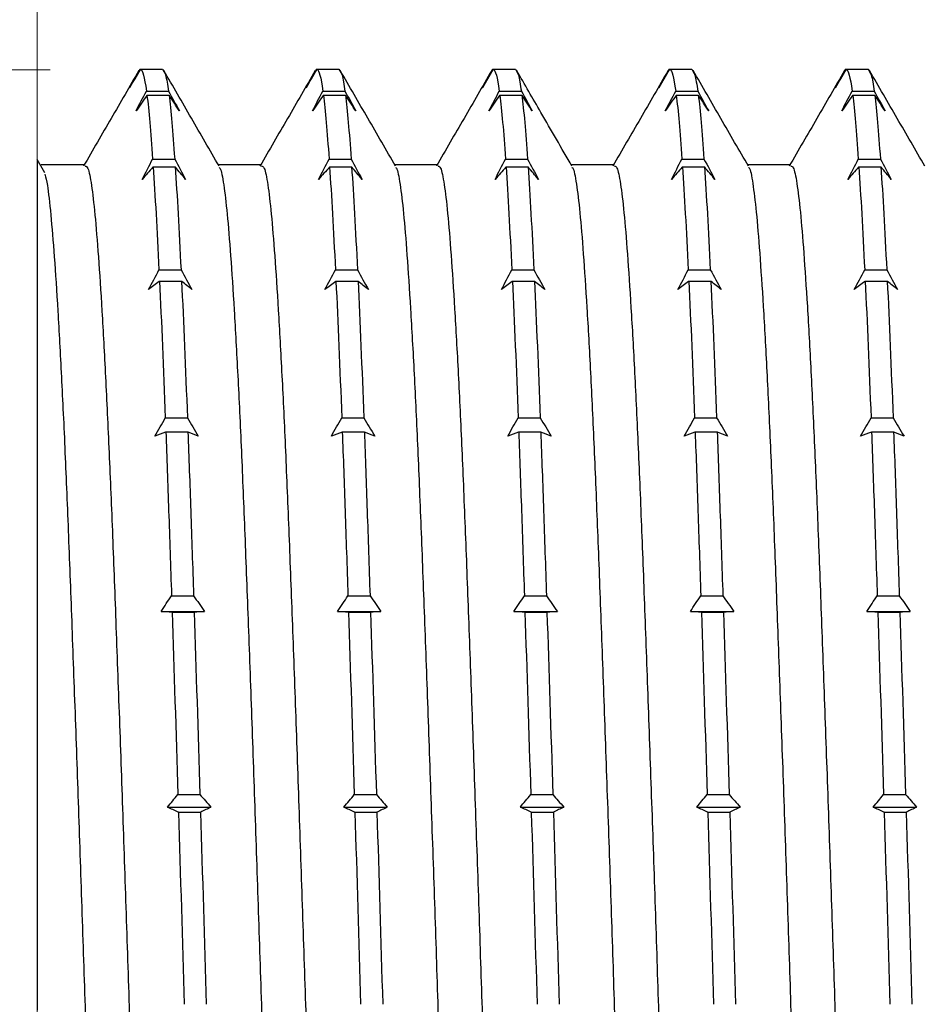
# Model space of a CAD drawing. Header units: millimetres. Extents: x 0 to 420, y 0 to 297.
# Tile 8 of 67: x 114 to 124, y 149 to 160. Entities that reach past the tile are written whole.
import ezdxf

# ---------------------------------------------------------------- set-up
doc = ezdxf.new("R2010")
doc.units = ezdxf.units.MM
doc.styles.add('SLDTEXTSTYLE1', font='TXT', dxfattribs={"width": 0.75})
doc.dimstyles.new('SLDDIMSTYLE1', dxfattribs={"dimtxt": 3.5, "dimasz": 3.302, "dimexe": 0, "dimexo": 0.0625, "dimgap": 0.875, "dimtad": 1, "dimrnd": 1e-09, "dimzin": 12, "dimdsep": 46, "dimtxsty": 'SLDTEXTSTYLE1', "dimsah": 1, "dimcen": 0.09, "dimadec": 0, "dimazin": 3, "dimtfac": 1, "dimtmove": 0, "dimatfit": 0, "dimfxl": 0, "dimfrac": 2, "dimtolj": 1, "dimtzin": 12, "dimarcsym": 0})

# ---------------------------------------------------------------- blocks, each defined once
blk = doc.blocks.new('_D_57')
at = {"color": 7, "linetype": 'Continuous', "lineweight": 0}
for p, q in [((114.289, 143.776), (114.289, 179.937)), ((140.469, 159.373), (140.469, 179.937)), ((114.289, 178.937), (140.469, 178.937))]:
    blk.add_line(p, q, dxfattribs=at)
at = {"color": 7, "linetype": 'Continuous', "lineweight": 18}
for points in [[(114.289, 178.937), (117.591, 178.429), (117.591, 179.445)], [(140.469, 178.937), (137.167, 179.445), (137.167, 178.429)]]:
    blk.add_solid(points, dxfattribs=at)
at = {"color": 7, "linetype": 'Continuous', "lineweight": 18, "insert": (121.887, 183.449), "char_height": 3.5, "attachment_point": 1, "style": 'SLDTEXTSTYLE1'}
blk.add_mtext('26,18', dxfattribs=at)
blk = doc.blocks.new('_D_58')
at = {"color": 7, "linetype": 'Continuous', "lineweight": 0}
for p, q in [((126.289, 160.423), (126.289, 174.725)), ((134.089, 162.373), (134.089, 174.725)), ((126.289, 173.725), (119.939, 173.725)), ((134.089, 173.725), (126.289, 173.725)), ((134.089, 173.725), (140.439, 173.725))]:
    blk.add_line(p, q, dxfattribs=at)
at = {"color": 7, "linetype": 'Continuous', "lineweight": 18}
for points in [[(126.289, 173.725), (122.987, 174.233), (122.987, 173.217)], [(134.089, 173.725), (137.391, 173.217), (137.391, 174.233)]]:
    blk.add_solid(points, dxfattribs=at)
at = {"color": 7, "linetype": 'Continuous', "lineweight": 18, "insert": (126.187, 178.237), "char_height": 3.5, "attachment_point": 1, "style": 'SLDTEXTSTYLE1'}
blk.add_mtext('7,80', dxfattribs=at)
blk = doc.blocks.new('_D_61')
at = {"color": 7, "linetype": 'Continuous', "lineweight": 0}
for p, q in [((105.946, 159.818), (105.946, 166.168)), ((114.431, 159.818), (104.946, 159.818)), ((105.946, 159.818), (105.946, 138.923)), ((115.404, 138.923), (104.946, 138.923)), ((105.946, 138.923), (105.946, 132.573))]:
    blk.add_line(p, q, dxfattribs=at)
at = {"color": 7, "linetype": 'Continuous', "lineweight": 18}
for points in [[(105.946, 159.818), (106.454, 163.12), (105.438, 163.12)], [(105.946, 138.923), (105.438, 135.621), (106.454, 135.621)]]:
    blk.add_solid(points, dxfattribs=at)
at = {"color": 7, "linetype": 'Continuous', "lineweight": 18, "insert": (101.434, 145.132), "char_height": 3.5, "attachment_point": 1, "rotation": 90, "style": 'SLDTEXTSTYLE1'}
blk.add_mtext('1/2"', dxfattribs=at)

msp = doc.modelspace()

# ---------------------------------------------------------------- linework, layer by layer
at = {"color": 7, "linetype": 'Continuous', "lineweight": 25}
for p, q in [((115.41389, 159.79828), (115.42723, 159.82227)), ((115.42723, 159.82227), (115.67147, 159.82227)), ((115.43085, 159.81797), (115.43328, 159.82219)), ((115.43328, 159.82219), (115.67751, 159.82219)), ((115.67751, 159.82219), (115.67995, 159.81797)), ((115.67995, 159.81797), (115.70234, 159.77821)), ((117.36774, 159.79542), (117.38108, 159.82227)), ((117.38108, 159.82227), (117.62531, 159.82227)), ((117.38469, 159.81797), (117.38713, 159.82219)), ((117.38713, 159.82219), (117.63136, 159.82219)), ((117.63136, 159.82219), (117.6338, 159.81797)), ((117.6338, 159.81797), (117.65661, 159.77745)), ((119.33493, 159.82227), (119.57916, 159.82227)), ((119.33854, 159.81797), (119.34097, 159.82219)), ((119.34097, 159.82219), (119.5852, 159.82219)), ((119.5852, 159.82219), (119.58764, 159.81797)), ((119.58764, 159.81797), (119.61062, 159.77716)), ((121.27543, 159.79541), (121.28877, 159.82227)), ((121.28877, 159.82227), (121.533, 159.82227)), ((121.29238, 159.81797), (121.29482, 159.82219)), ((121.29482, 159.82219), (121.53905, 159.82219)), ((121.53905, 159.82219), (121.54149, 159.81797)), ((121.54149, 159.81797), (121.5648, 159.77657)), ((123.22927, 159.80067), (123.24262, 159.82227)), ((123.24262, 159.82227), (123.48685, 159.82227)), ((123.24623, 159.81797), (123.24867, 159.82219)), ((123.24867, 159.82219), (123.4929, 159.82219)), ((123.4929, 159.82219), (123.49534, 159.81797)), ((123.49534, 159.81797), (123.51829, 159.77721)), ((115.49786, 159.58156), (115.74209, 159.58156)), ((115.5038, 159.53698), (115.50137, 159.53286)), ((115.5038, 159.53698), (115.74804, 159.53698)), ((115.75047, 159.53286), (115.74804, 159.53698)), ((117.45171, 159.58156), (117.69594, 159.58156)), ((117.45765, 159.53698), (117.45521, 159.53286)), ((117.45765, 159.53698), (117.70188, 159.53698)), ((117.70432, 159.53286), (117.70188, 159.53698)), ((119.40556, 159.58156), (119.64979, 159.58156)), ((119.4115, 159.53698), (119.40906, 159.53286)), ((119.4115, 159.53698), (119.65573, 159.53698)), ((119.65817, 159.53286), (119.65573, 159.53698)), ((121.3594, 159.58156), (121.60363, 159.58156)), ((121.36534, 159.53698), (121.36291, 159.53286)), ((121.36534, 159.53698), (121.60957, 159.53698)), ((121.61201, 159.53286), (121.60957, 159.53698)), ((123.31325, 159.58156), (123.55748, 159.58156)), ((123.31919, 159.53698), (123.31675, 159.53286)), ((123.31919, 159.53698), (123.56342, 159.53698)), ((123.56586, 159.53286), (123.56342, 159.53698)), ((114.37448, 158.67658), (114.28937, 158.82294)), ((114.81951, 158.76516), (114.33105, 158.76516)), ((115.56645, 158.82894), (115.81068, 158.82894)), ((117.5203, 158.82894), (117.76453, 158.82894)), ((119.47414, 158.82894), (119.71837, 158.82894)), ((121.42799, 158.82894), (121.67222, 158.82894)), ((123.38183, 158.82894), (123.62606, 158.82894)), ((115.57236, 158.74209), (115.56993, 158.73829)), ((115.57236, 158.74209), (115.81659, 158.74209)), ((115.81903, 158.73829), (115.81659, 158.74209)), ((117.52621, 158.74209), (117.52377, 158.73829)), ((117.52621, 158.74209), (117.77044, 158.74209)), ((117.77288, 158.73829), (117.77044, 158.74209)), ((119.48005, 158.74209), (119.47762, 158.73829)), ((119.48005, 158.74209), (119.72428, 158.74209)), ((119.72672, 158.73829), (119.72428, 158.74209)), ((121.4339, 158.74209), (121.43146, 158.73829)), ((121.4339, 158.74209), (121.67813, 158.74209)), ((121.68057, 158.73829), (121.67813, 158.74209)), ((123.38775, 158.74209), (123.38531, 158.73829)), ((123.38775, 158.74209), (123.63198, 158.74209)), ((123.63442, 158.73829), (123.63198, 158.74209)), ((115.6368, 157.60214), (115.88103, 157.60214)), ((117.59065, 157.60214), (117.83488, 157.60214)), ((119.5445, 157.60214), (119.78873, 157.60214)), ((121.49834, 157.60214), (121.74257, 157.60214)), ((123.45219, 157.60214), (123.69642, 157.60214)), ((115.64285, 157.47738), (115.64042, 157.47408)), ((115.64285, 157.47738), (115.88708, 157.47738)), ((115.88952, 157.47408), (115.88708, 157.47738)), ((117.5967, 157.47738), (117.59426, 157.47408)), ((117.5967, 157.47738), (117.84093, 157.47738)), ((117.84337, 157.47408), (117.84093, 157.47738)), ((119.55055, 157.47738), (119.54811, 157.47408)), ((119.55055, 157.47738), (119.79478, 157.47738)), ((119.79721, 157.47408), (119.79478, 157.47738)), ((121.50439, 157.47738), (121.50196, 157.47408)), ((121.50439, 157.47738), (121.74862, 157.47738)), ((121.75106, 157.47408), (121.74862, 157.47738)), ((123.45824, 157.47738), (123.4558, 157.47408)), ((123.45824, 157.47738), (123.70247, 157.47738)), ((123.70491, 157.47408), (123.70247, 157.47738)), ((115.70714, 155.96269), (115.95137, 155.96269)), ((117.66099, 155.96269), (117.90522, 155.96269)), ((119.61484, 155.96269), (119.85907, 155.96269)), ((121.56868, 155.96269), (121.81291, 155.96269)), ((123.52253, 155.96269), (123.76676, 155.96269)), ((115.71303, 155.80627), (115.71059, 155.80364)), ((115.71303, 155.80627), (115.95726, 155.80627)), ((115.9597, 155.80364), (115.95726, 155.80627)), ((117.66687, 155.80627), (117.66444, 155.80364)), ((117.66687, 155.80627), (117.91111, 155.80627)), ((117.91354, 155.80364), (117.91111, 155.80627)), ((119.62072, 155.80627), (119.61828, 155.80364)), ((119.62072, 155.80627), (119.86495, 155.80627)), ((119.86739, 155.80364), (119.86495, 155.80627)), ((121.57457, 155.80627), (121.57213, 155.80364)), ((121.57457, 155.80627), (121.8188, 155.80627)), ((121.82124, 155.80364), (121.8188, 155.80627)), ((123.52841, 155.80627), (123.52598, 155.80364)), ((123.52841, 155.80627), (123.77264, 155.80627)), ((123.77508, 155.80364), (123.77264, 155.80627)), ((115.77573, 153.99278), (116.01997, 153.99278)), ((117.72958, 153.99278), (117.97381, 153.99278)), ((119.68343, 153.99278), (119.92766, 153.99278)), ((121.63727, 153.99278), (121.8815, 153.99278)), ((123.59112, 153.99278), (123.83535, 153.99278)), ((115.66038, 153.81796), (116.14102, 153.81796)), ((115.7817, 153.81255), (115.77926, 153.81072)), ((115.7817, 153.81255), (116.02593, 153.81255)), ((116.02837, 153.81072), (116.02593, 153.81255)), ((117.61422, 153.81796), (118.09487, 153.81796)), ((117.73555, 153.81255), (117.73311, 153.81072)), ((117.73555, 153.81255), (117.97978, 153.81255)), ((117.98221, 153.81072), (117.97978, 153.81255)), ((119.56807, 153.81796), (120.04872, 153.81796)), ((119.68939, 153.81255), (119.68696, 153.81072)), ((119.68939, 153.81255), (119.93362, 153.81255)), ((119.93606, 153.81072), (119.93362, 153.81255)), ((121.52191, 153.81796), (122.00256, 153.81796)), ((121.64324, 153.81255), (121.6408, 153.81072)), ((121.64324, 153.81255), (121.88747, 153.81255)), ((121.88991, 153.81072), (121.88747, 153.81255)), ((123.47576, 153.81796), (123.95641, 153.81796)), ((123.59708, 153.81255), (123.59465, 153.81072)), ((123.59708, 153.81255), (123.84131, 153.81255)), ((123.84375, 153.81072), (123.84131, 153.81255)), ((115.84637, 151.79121), (116.0906, 151.79121)), ((117.80022, 151.79121), (118.04445, 151.79121)), ((119.75406, 151.79121), (119.99829, 151.79121)), ((121.70791, 151.79121), (121.95214, 151.79121)), ((123.66176, 151.79121), (123.90599, 151.79121)), ((115.73105, 151.65249), (116.2117, 151.65249)), ((115.85241, 151.5962), (115.84998, 151.59526)), ((115.85241, 151.5962), (116.09664, 151.5962)), ((116.09908, 151.59526), (116.09664, 151.5962)), ((117.6849, 151.65249), (118.16555, 151.65249)), ((117.80626, 151.5962), (117.80382, 151.59526)), ((117.80626, 151.5962), (118.05049, 151.5962)), ((118.05293, 151.59526), (118.05049, 151.5962)), ((119.63874, 151.65249), (120.11939, 151.65249)), ((119.7601, 151.5962), (119.75767, 151.59526)), ((119.7601, 151.5962), (120.00434, 151.5962)), ((120.00677, 151.59526), (120.00434, 151.5962)), ((121.59259, 151.65249), (122.07324, 151.65249)), ((121.71395, 151.5962), (121.71151, 151.59526)), ((121.71395, 151.5962), (121.95818, 151.5962)), ((121.96062, 151.59526), (121.95818, 151.5962)), ((123.54644, 151.65249), (124.02708, 151.65249)), ((123.6678, 151.5962), (123.66536, 151.59526)), ((123.6678, 151.5962), (123.91203, 151.5962)), ((123.91447, 151.59526), (123.91203, 151.5962))]:
    msp.add_line(p, q, dxfattribs=at)
for points, knots in [([(115.41388, 159.80887), (115.31181, 159.63231), (115.10767, 159.27923), (114.90349, 158.92616), (114.80141, 158.74964)], [0, 0, 0, 0, 0.5000319, 1, 1, 1, 1]), ([(116.30187, 158.75168), (116.19983, 158.92813), (115.99575, 159.28104), (115.79169, 159.63398), (115.68966, 159.81046)], [0, 0, 0, 0, 0.49997656, 1, 1, 1, 1]), ([(115.68967, 159.79751), (115.69646, 159.78817), (115.71404, 159.76396), (115.73142, 159.65096), (115.74209, 159.58156)], [0, 0, 0, 0, 0.38579655, 1, 1, 1, 1]), ([(117.36773, 159.80887), (117.26561, 159.63224), (117.06148, 159.27916), (116.8573, 158.92609), (116.75526, 158.74964)], [0, 0, 0, 0, 0.50023822, 1, 1, 1, 1]), ([(118.25673, 158.75003), (118.15465, 158.92654), (117.95048, 159.27959), (117.74635, 159.63266), (117.64428, 159.8092)], [0, 0, 0, 0, 0.4999692, 1, 1, 1, 1]), ([(117.64429, 159.79595), (117.65082, 159.78686), (117.66815, 159.76274), (117.68527, 159.65113), (117.69594, 159.58156)], [0, 0, 0, 0, 0.37667959, 1, 1, 1, 1]), ([(119.32158, 159.80887), (119.21942, 159.63217), (119.01529, 159.2791), (118.8111, 158.92602), (118.7091, 158.74964)], [0, 0, 0, 0, 0.50044554, 1, 1, 1, 1]), ([(119.32158, 159.803), (119.32316, 159.80781), (119.32759, 159.82129), (119.33205, 159.82189), (119.33493, 159.82227)], [0, 0, 0, 0, 0.35645537, 1, 1, 1, 1]), ([(120.21078, 158.74968), (120.09595, 158.94824), (119.89181, 159.30124), (119.68771, 159.65425), (119.59842, 159.8087)], [0, 0, 0, 0, 0.56250302, 1, 1, 1, 1]), ([(119.59843, 159.79535), (119.60486, 159.78636), (119.62209, 159.76227), (119.63911, 159.65119), (119.64979, 159.58156)], [0, 0, 0, 0, 0.37310613, 1, 1, 1, 1]), ([(121.27542, 159.80887), (121.17322, 159.6321), (120.9691, 159.27903), (120.76491, 158.92595), (120.66295, 158.74964)], [0, 0, 0, 0, 0.50065381, 1, 1, 1, 1]), ([(122.16529, 158.74852), (122.06322, 158.92502), (121.85905, 159.27806), (121.65493, 159.63112), (121.55286, 159.80766)], [0, 0, 0, 0, 0.49996984, 1, 1, 1, 1]), ([(121.55287, 159.79414), (121.5591, 159.78535), (121.57613, 159.76133), (121.59296, 159.65133), (121.60363, 159.58156)], [0, 0, 0, 0, 0.36578059, 1, 1, 1, 1]), ([(123.22927, 159.80887), (123.12703, 159.63203), (122.92291, 159.27897), (122.71872, 158.92588), (122.6168, 158.74964)], [0, 0, 0, 0, 0.50086299, 1, 1, 1, 1]), ([(124.11856, 158.74952), (124.01648, 158.92605), (123.81229, 159.27913), (123.60814, 159.63222), (123.50606, 159.80878)], [0, 0, 0, 0, 0.49996752, 1, 1, 1, 1]), ([(123.50608, 159.79544), (123.51252, 159.78644), (123.52977, 159.76234), (123.54681, 159.65118), (123.55748, 159.58156)], [0, 0, 0, 0, 0.37367264, 1, 1, 1, 1]), ([(115.5038, 159.53698), (115.51449, 159.45333), (115.525, 159.35195), (115.54554, 159.11671), (115.55585, 158.98185), (115.56645, 158.82894)], [0, 0, 0, 0, 0.5, 0.5, 1, 1, 1, 1]), ([(115.74804, 159.53698), (115.75872, 159.45333), (115.76923, 159.35195), (115.78977, 159.11671), (115.80008, 158.98185), (115.81068, 158.82894)], [0, 0, 0, 0, 0.5, 0.5, 1, 1, 1, 1]), ([(117.45765, 159.53698), (117.46833, 159.45333), (117.47884, 159.35195), (117.49938, 159.11671), (117.5097, 158.98185), (117.5203, 158.82894)], [0, 0, 0, 0, 0.5, 0.5, 1, 1, 1, 1]), ([(117.70188, 159.53698), (117.71256, 159.45333), (117.72308, 159.35195), (117.74361, 159.11671), (117.75393, 158.98185), (117.76453, 158.82894)], [0, 0, 0, 0, 0.5, 0.5, 1, 1, 1, 1]), ([(119.4115, 159.53698), (119.42218, 159.45333), (119.43269, 159.35195), (119.45323, 159.11671), (119.46354, 158.98185), (119.47414, 158.82894)], [0, 0, 0, 0, 0.5, 0.5, 1, 1, 1, 1]), ([(119.65573, 159.53698), (119.66641, 159.45333), (119.67692, 159.35195), (119.69746, 159.11671), (119.70777, 158.98185), (119.71837, 158.82894)], [0, 0, 0, 0, 0.5, 0.5, 1, 1, 1, 1]), ([(121.36534, 159.53698), (121.37602, 159.45333), (121.38654, 159.35195), (121.40707, 159.11671), (121.41739, 158.98185), (121.42799, 158.82894)], [0, 0, 0, 0, 0.5, 0.5, 1, 1, 1, 1]), ([(121.60957, 159.53698), (121.62025, 159.45333), (121.63077, 159.35195), (121.6513, 159.11671), (121.66162, 158.98185), (121.67222, 158.82894)], [0, 0, 0, 0, 0.5, 0.5, 1, 1, 1, 1]), ([(123.31919, 159.53698), (123.32987, 159.45333), (123.34038, 159.35195), (123.36092, 159.11671), (123.37124, 158.98185), (123.38183, 158.82894)], [0, 0, 0, 0, 0.5, 0.5, 1, 1, 1, 1]), ([(123.56342, 159.53698), (123.5741, 159.45333), (123.58461, 159.35195), (123.60515, 159.11671), (123.61547, 158.98185), (123.62606, 158.82894)], [0, 0, 0, 0, 0.5, 0.5, 1, 1, 1, 1]), ([(114.28924, 158.82286), (114.28924, 158.82279), (114.28924, 158.81027), (114.28924, 158.68687), (114.28924, 158.42982), (114.28924, 158.04796), (114.28924, 157.55834), (114.28924, 156.96587), (114.28924, 156.27412), (114.28924, 155.48512), (114.28924, 154.61069), (114.28924, 153.66358), (114.28924, 152.65267), (114.28924, 151.59103), (114.28924, 150.50372), (114.28924, 149.7676), (114.28924, 149.40312)], [0, 0, 0, 0, 0.00048104, 0.07582492, 0.15141532, 0.22677695, 0.30247593, 0.37840528, 0.45410429, 0.53154108, 0.6092261, 0.68668133, 0.76532906, 0.8442182, 0.92286598, 1, 1, 1, 1]), ([(116.77336, 158.76516), (116.69191, 158.76516), (116.53215, 158.76516), (116.37239, 158.76516), (116.29408, 158.76516)], [0, 0, 0, 0, 0.509834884, 1, 1, 1, 1]), ([(118.7272, 158.76516), (118.64571, 158.76516), (118.48597, 158.76515), (118.32622, 158.76516), (118.24797, 158.76516)], [0, 0, 0, 0, 0.51014939, 1, 1, 1, 1]), ([(120.68105, 158.76516), (120.59952, 158.76516), (120.43977, 158.76515), (120.28003, 158.76516), (120.20182, 158.76516)], [0, 0, 0, 0, 0.51041171, 1, 1, 1, 1]), ([(122.6349, 158.76516), (122.55332, 158.76515), (122.39358, 158.76514), (122.23383, 158.76515), (122.15567, 158.76516)], [0, 0, 0, 0, 0.51066545, 1, 1, 1, 1]), ([(114.37441, 158.66016), (114.38321, 158.62441), (114.4051, 158.5355), (114.43887, 158.22821), (114.47688, 157.76533), (114.51648, 157.16219), (114.55643, 156.43396), (114.59607, 155.59593), (114.63419, 154.66509), (114.67219, 153.65195), (114.71179, 152.56617), (114.75174, 151.42494), (114.79138, 150.25539), (114.82951, 149.07843), (114.86749, 147.90624), (114.90709, 146.75102), (114.94705, 145.6327), (114.98669, 144.57793), (115.02482, 143.6041), (115.0628, 142.72024), (115.1024, 141.93654), (115.14235, 141.26779), (115.18199, 140.73106), (115.22013, 140.32958), (115.25811, 140.08067), (115.28783, 139.96948), (115.30454, 139.99035), (115.30798, 139.99464)], [0, 0, 0, 0, 0.027912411, 0.069412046, 0.110879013, 0.152850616, 0.194999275, 0.236988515, 0.278489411, 0.319955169, 0.3619261, 0.404074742, 0.446064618, 0.487566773, 0.529031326, 0.571001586, 0.613150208, 0.655140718, 0.696644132, 0.738107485, 0.780077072, 0.822225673, 0.864216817, 0.905721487, 0.947183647, 0.989152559, 1, 1, 1, 1]), ([(114.8195, 158.75115), (114.82954, 158.74858), (114.85287, 158.74261), (114.88922, 158.55818), (114.92734, 158.23256), (114.96534, 157.76415), (115.00494, 157.16251), (115.04489, 156.43388), (115.08453, 155.59596), (115.12265, 154.66509), (115.16065, 153.65196), (115.20025, 152.56617), (115.2402, 151.42494), (115.27984, 150.25539), (115.31797, 149.07844), (115.35596, 147.90625), (115.39555, 146.75102), (115.43551, 145.6327), (115.47515, 144.57793), (115.51328, 143.6041), (115.55126, 142.72027), (115.59086, 141.93645), (115.63082, 141.26815), (115.67045, 140.72974), (115.7086, 140.33445), (115.74359, 140.08353), (115.76684, 140.03337), (115.77702, 140.01142)], [0, 0, 0, 0, 0.03094072, 0.07189491, 0.11237218, 0.15281758, 0.19375519, 0.2348655, 0.27582031, 0.31629881, 0.35674304, 0.39767999, 0.43879028, 0.47974571, 0.52022544, 0.56066849, 0.60160479, 0.64271506, 0.68367111, 0.72415207, 0.76459395, 0.80552959, 0.84663984, 0.88759651, 0.92807869, 0.96851941, 1, 1, 1, 1]), ([(116.30187, 158.73563), (116.30599, 158.73365), (116.32339, 158.72525), (116.35384, 158.55955), (116.39201, 158.24128), (116.42996, 157.77428), (116.46955, 157.17557), (116.5095, 156.44917), (116.54915, 155.61321), (116.58732, 154.68403), (116.62527, 153.67241), (116.66485, 152.58795), (116.70481, 151.44755), (116.74446, 150.27828), (116.78263, 149.10135), (116.82058, 147.92895), (116.86016, 146.77327), (116.90012, 145.65397), (116.93977, 144.59773), (116.97795, 143.62224), (117.01589, 142.73654), (117.05547, 141.95078), (117.09542, 141.27962), (117.13508, 140.74019), (117.17326, 140.33608), (117.2112, 140.08409), (117.24116, 139.97062), (117.25813, 139.99091), (117.26182, 139.99532)], [0, 0, 0, 0, 0.01265572, 0.05351052, 0.0938957, 0.13422534, 0.17505089, 0.21605503, 0.25691044, 0.29729684, 0.33762536, 0.37845023, 0.41945435, 0.46031037, 0.50069798, 0.54102537, 0.58184958, 0.62285366, 0.66371029, 0.70409911, 0.74442538, 0.78524893, 0.82625298, 0.86711021, 0.90750024, 0.9478254, 0.98864828, 1, 1, 1, 1]), ([(116.77336, 158.75043), (116.78314, 158.74855), (116.8062, 158.74411), (116.84231, 158.56308), (116.88047, 158.24034), (116.91842, 157.77454), (116.95801, 157.1755), (116.99796, 156.44919), (117.03761, 155.61321), (117.07578, 154.68404), (117.11373, 153.67241), (117.15332, 152.58795), (117.19327, 151.44755), (117.23292, 150.27829), (117.27109, 149.10135), (117.30904, 147.92896), (117.34862, 146.77328), (117.38858, 145.65398), (117.42823, 144.59773), (117.46641, 143.62224), (117.50435, 142.73657), (117.54393, 141.95069), (117.58388, 141.27996), (117.62353, 140.73892), (117.66173, 140.34077), (117.69692, 140.08598), (117.72043, 140.03378), (117.73087, 140.0106)], [0, 0, 0, 0, 0.030130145, 0.071090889, 0.111580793, 0.152015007, 0.192946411, 0.234056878, 0.27501823, 0.315509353, 0.355942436, 0.396873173, 0.43798361, 0.47894557, 0.51943791, 0.559869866, 0.600799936, 0.641910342, 0.682872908, 0.723366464, 0.763797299, 0.804726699, 0.845837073, 0.886800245, 0.927295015, 0.967724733, 1, 1, 1, 1]), ([(118.25672, 158.73541), (118.26024, 158.73382), (118.27705, 158.72622), (118.30692, 158.56399), (118.34513, 158.24911), (118.38305, 157.78459), (118.42262, 157.18852), (118.46257, 156.46444), (118.50223, 155.63042), (118.54045, 154.70295), (118.57835, 153.69284), (118.61792, 152.6097), (118.65788, 151.47014), (118.69754, 150.30117), (118.73576, 149.12427), (118.77366, 147.95167), (118.81323, 146.79554), (118.85318, 145.67527), (118.89285, 144.61756), (118.93107, 143.64041), (118.96897, 142.75287), (119.00854, 141.96506), (119.04849, 141.29149), (119.08816, 140.74938), (119.12638, 140.34263), (119.16428, 140.08757), (119.19449, 139.97178), (119.21172, 139.99144), (119.21567, 139.99595)], [0, 0, 0, 0, 0.010835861, 0.051738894, 0.092177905, 0.132538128, 0.173399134, 0.214445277, 0.255348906, 0.295789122, 0.336148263, 0.377008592, 0.418054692, 0.458958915, 0.499400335, 0.5397584, 0.58061805, 0.621664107, 0.662568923, 0.703011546, 0.743368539, 0.784227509, 0.825273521, 0.86617893, 0.906622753, 0.94697868, 0.987836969, 1, 1, 1, 1]), ([(118.72721, 158.74978), (118.73672, 158.74855), (118.75953, 158.7456), (118.79539, 158.56793), (118.83359, 158.24807), (118.87151, 157.78487), (118.91108, 157.18845), (118.95103, 156.46446), (118.99069, 155.63042), (119.02891, 154.70295), (119.06682, 153.69285), (119.10639, 152.60971), (119.14634, 151.47015), (119.186, 150.30118), (119.22422, 149.12427), (119.26212, 147.95168), (119.30169, 146.79555), (119.34165, 145.67528), (119.38131, 144.61756), (119.41953, 143.64041), (119.45743, 142.7529), (119.497, 141.96498), (119.53695, 141.29183), (119.57661, 140.74815), (119.61486, 140.34716), (119.65026, 140.08846), (119.67402, 140.03416), (119.68471, 140.00973)], [0, 0, 0, 0, 0.02932892, 0.0702957, 0.11079774, 0.15122086, 0.19214554, 0.23325565, 0.27422303, 0.31472627, 0.35514831, 0.39607232, 0.43718239, 0.47815036, 0.51865481, 0.55907577, 0.5999991, 0.64110912, 0.68207769, 0.72258334, 0.76300323, 0.80392588, 0.84503586, 0.88600502, 0.92651187, 0.96693069, 1, 1, 1, 1]), ([(120.21077, 158.73599), (120.21397, 158.7347), (120.23045, 158.72804), (120.26, 158.56859), (120.29826, 158.25684), (120.33613, 157.79486), (120.37569, 157.20142), (120.41564, 156.47966), (120.45531, 155.6476), (120.49357, 154.72184), (120.53144, 153.71325), (120.57099, 152.63144), (120.61095, 151.49273), (120.65062, 150.32406), (120.68888, 149.14719), (120.72675, 147.9744), (120.7663, 146.81782), (120.80625, 145.69659), (120.84593, 144.63742), (120.8842, 143.65862), (120.92206, 142.76925), (120.96161, 141.97938), (121.00156, 141.30342), (121.04124, 140.75862), (121.07951, 140.34923), (121.11737, 140.09112), (121.14782, 139.97295), (121.16531, 139.99194), (121.16952, 139.99652)], [0, 0, 0, 0, 0.00982994, 0.05074738, 0.0912068, 0.13156482, 0.17242749, 0.21348169, 0.25439972, 0.29486033, 0.33521732, 0.3760793, 0.41713344, 0.45805205, 0.49851386, 0.53886982, 0.57973111, 0.62078519, 0.66170438, 0.70216738, 0.74252232, 0.78338291, 0.82443694, 0.86535671, 0.9058209, 0.94617482, 0.98703472, 1, 1, 1, 1]), ([(120.68106, 158.74918), (120.69031, 158.74857), (120.71286, 158.74708), (120.74847, 158.57271), (120.78672, 158.25574), (120.82459, 157.79516), (120.86415, 157.20134), (120.9041, 156.47969), (120.94377, 155.6476), (120.98203, 154.72184), (121.0199, 153.71325), (121.05945, 152.63144), (121.09941, 151.49274), (121.13908, 150.32407), (121.17735, 149.1472), (121.21521, 147.9744), (121.25476, 146.81783), (121.29471, 145.6966), (121.33439, 144.63743), (121.37266, 143.65862), (121.41052, 142.76928), (121.45007, 141.9793), (121.49002, 141.30374), (121.52969, 140.75744), (121.56798, 140.3536), (121.6036, 140.09095), (121.62761, 140.03453), (121.63855, 140.0088)], [0, 0, 0, 0, 0.02852759, 0.0695003, 0.11001436, 0.15042688, 0.19134473, 0.23245437, 0.27342766, 0.31394292, 0.3543544, 0.39527157, 0.43638115, 0.47735502, 0.51787148, 0.55828193, 0.5991984, 0.64030793, 0.68128238, 0.72180003, 0.76220946, 0.80312524, 0.84423471, 0.88520974, 0.92572858, 0.96613699, 1, 1, 1, 1]), ([(122.16529, 158.73634), (122.168, 158.73534), (122.184, 158.72942), (122.21308, 158.57296), (122.25138, 158.26456), (122.28922, 157.80507), (122.32876, 157.21427), (122.36871, 156.49485), (122.40839, 155.66474), (122.4467, 154.7407), (122.48452, 153.73363), (122.52406, 152.65315), (122.56401, 151.5153), (122.6037, 150.34695), (122.64201, 149.17012), (122.67983, 147.99713), (122.71937, 146.84012), (122.75932, 145.71794), (122.79901, 144.65732), (122.83732, 143.67687), (122.87514, 142.78566), (122.91468, 141.99375), (122.95463, 141.31539), (122.99432, 140.76792), (123.03263, 140.35589), (123.07045, 140.09473), (123.10115, 139.97414), (123.11889, 139.99242), (123.12337, 139.99703)], [0, 0, 0, 0, 0.00834834, 0.0492997, 0.08979883, 0.13017448, 0.17105828, 0.2121401, 0.25309203, 0.29359234, 0.333967, 0.3748501, 0.41593185, 0.45688435, 0.49738585, 0.53775953, 0.57864193, 0.6197236, 0.66067668, 0.70117935, 0.74155205, 0.78243375, 0.82351536, 0.864469, 0.90497285, 0.94534458, 0.98622557, 1, 1, 1, 1]), ([(122.6349, 158.74864), (122.6439, 158.74861), (122.66619, 158.74854), (122.70155, 158.57744), (122.73984, 158.26337), (122.77768, 157.8054), (122.81722, 157.21419), (122.85717, 156.49487), (122.89685, 155.66474), (122.93516, 154.7407), (122.97299, 153.73363), (123.01252, 152.65316), (123.05247, 151.51531), (123.09216, 150.34696), (123.13047, 149.17013), (123.16829, 147.99714), (123.20783, 146.84013), (123.24778, 145.71795), (123.28747, 144.65733), (123.32578, 143.67687), (123.3636, 142.78569), (123.40314, 141.99368), (123.44309, 141.3157), (123.48277, 140.76678), (123.5211, 140.36009), (123.55694, 140.09345), (123.58119, 140.03487), (123.59239, 140.00782)], [0, 0, 0, 0, 0.027726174, 0.068704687, 0.109230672, 0.149633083, 0.190543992, 0.231653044, 0.272632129, 0.313159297, 0.353560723, 0.394470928, 0.435579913, 0.476559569, 0.51708792, 0.557488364, 0.598397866, 0.639506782, 0.680487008, 0.721016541, 0.761416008, 0.802324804, 0.84343365, 0.884414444, 0.924945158, 0.965343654, 1, 1, 1, 1]), ([(115.71303, 155.80627), (115.72354, 155.52398), (115.73369, 155.23377), (115.75441, 154.6301), (115.765, 154.31634), (115.77573, 153.99278)], [0, 0, 0, 0, 0.5, 0.5, 1, 1, 1, 1]), ([(115.95726, 155.80627), (115.96777, 155.52398), (115.97792, 155.23377), (115.99864, 154.6301), (116.00923, 154.31634), (116.01997, 153.99278)], [0, 0, 0, 0, 0.5, 0.5, 1, 1, 1, 1]), ([(117.66687, 155.80627), (117.67739, 155.52398), (117.68754, 155.23377), (117.70825, 154.6301), (117.71884, 154.31634), (117.72958, 153.99278)], [0, 0, 0, 0, 0.5, 0.5, 1, 1, 1, 1]), ([(117.91111, 155.80627), (117.92162, 155.52398), (117.93177, 155.23377), (117.95248, 154.6301), (117.96307, 154.31634), (117.97381, 153.99278)], [0, 0, 0, 0, 0.5, 0.5, 1, 1, 1, 1]), ([(119.62072, 155.80627), (119.63124, 155.52398), (119.64138, 155.23377), (119.6621, 154.6301), (119.67269, 154.31634), (119.68343, 153.99278)], [0, 0, 0, 0, 0.5, 0.5, 1, 1, 1, 1]), ([(119.86495, 155.80627), (119.87547, 155.52398), (119.88561, 155.23377), (119.90633, 154.6301), (119.91692, 154.31634), (119.92766, 153.99278)], [0, 0, 0, 0, 0.5, 0.5, 1, 1, 1, 1]), ([(121.57457, 155.80627), (121.58508, 155.52398), (121.59523, 155.23377), (121.61595, 154.6301), (121.62653, 154.31634), (121.63727, 153.99278)], [0, 0, 0, 0, 0.5, 0.5, 1, 1, 1, 1]), ([(121.8188, 155.80627), (121.82931, 155.52398), (121.83946, 155.23377), (121.86018, 154.6301), (121.87076, 154.31634), (121.8815, 153.99278)], [0, 0, 0, 0, 0.5, 0.5, 1, 1, 1, 1]), ([(123.52841, 155.80627), (123.53893, 155.52398), (123.54907, 155.23377), (123.56979, 154.6301), (123.58038, 154.31634), (123.59112, 153.99278)], [0, 0, 0, 0, 0.5, 0.5, 1, 1, 1, 1]), ([(123.77264, 155.80627), (123.78316, 155.52398), (123.79331, 155.23377), (123.81402, 154.6301), (123.82461, 154.31634), (123.83535, 153.99278)], [0, 0, 0, 0, 0.5, 0.5, 1, 1, 1, 1])]:
    msp.add_open_spline(points, degree=3, knots=knots, dxfattribs=at)
for points in [[(115.42723, 159.82227), (115.38872, 159.75421), (115.35027, 159.68611), (115.31192, 159.61797)], [(115.31192, 159.61797), (115.3515, 159.68466), (115.39114, 159.75133), (115.43085, 159.81797)], [(115.43328, 159.82219), (115.45495, 159.81503), (115.47671, 159.7334), (115.49786, 159.58156)], [(117.38108, 159.82227), (117.34256, 159.75421), (117.30412, 159.68611), (117.26576, 159.61797)], [(117.26576, 159.61797), (117.30534, 159.68466), (117.34499, 159.75133), (117.38469, 159.81797)], [(117.38713, 159.82219), (117.4088, 159.81503), (117.43055, 159.7334), (117.45171, 159.58156)], [(119.33493, 159.82227), (119.29641, 159.75421), (119.25797, 159.68611), (119.21961, 159.61797)], [(119.21961, 159.61797), (119.25919, 159.68466), (119.29883, 159.75133), (119.33854, 159.81797)], [(119.34097, 159.82219), (119.36265, 159.81503), (119.3844, 159.7334), (119.40556, 159.58156)], [(121.28877, 159.82227), (121.25025, 159.75421), (121.21181, 159.68611), (121.17346, 159.61797)], [(121.17346, 159.61797), (121.21304, 159.68466), (121.25268, 159.75133), (121.29238, 159.81797)], [(121.29482, 159.82219), (121.31649, 159.81503), (121.33824, 159.7334), (121.3594, 159.58156)], [(123.24262, 159.82227), (123.2041, 159.75421), (123.16566, 159.68611), (123.1273, 159.61797)], [(123.1273, 159.61797), (123.16688, 159.68466), (123.20653, 159.75133), (123.24623, 159.81797)], [(123.24867, 159.82219), (123.27034, 159.81503), (123.29209, 159.7334), (123.31325, 159.58156)], [(115.3825, 159.3611), (115.42087, 159.43463), (115.45933, 159.50811), (115.49786, 159.58156)], [(115.50137, 159.53286), (115.46168, 159.47563), (115.42206, 159.41838), (115.3825, 159.3611)], [(115.74209, 159.58156), (115.78249, 159.5081), (115.82285, 159.43461), (115.86315, 159.3611)], [(115.86315, 159.3611), (115.82569, 159.41839), (115.78813, 159.47564), (115.75047, 159.53286)], [(117.33635, 159.3611), (117.37472, 159.43463), (117.41318, 159.50811), (117.45171, 159.58156)], [(117.45521, 159.53286), (117.41553, 159.47563), (117.37591, 159.41838), (117.33635, 159.3611)], [(117.69594, 159.58156), (117.73634, 159.5081), (117.77669, 159.43461), (117.81699, 159.3611)], [(117.81699, 159.3611), (117.77953, 159.41839), (117.74197, 159.47564), (117.70432, 159.53286)], [(119.29019, 159.3611), (119.32856, 159.43463), (119.36702, 159.50811), (119.40556, 159.58156)], [(119.40906, 159.53286), (119.36938, 159.47563), (119.32975, 159.41838), (119.29019, 159.3611)], [(119.64979, 159.58156), (119.69019, 159.5081), (119.73054, 159.43461), (119.77084, 159.3611)], [(119.77084, 159.3611), (119.73338, 159.41839), (119.69582, 159.47564), (119.65817, 159.53286)], [(121.24404, 159.3611), (121.28241, 159.43463), (121.32087, 159.50811), (121.3594, 159.58156)], [(121.36291, 159.53286), (121.32322, 159.47563), (121.2836, 159.41838), (121.24404, 159.3611)], [(121.60363, 159.58156), (121.64403, 159.5081), (121.68439, 159.43461), (121.72468, 159.3611)], [(121.72468, 159.3611), (121.68722, 159.41839), (121.64967, 159.47564), (121.61201, 159.53286)], [(123.19788, 159.3611), (123.23626, 159.43463), (123.27471, 159.50811), (123.31325, 159.58156)], [(123.31675, 159.53286), (123.27707, 159.47563), (123.23744, 159.41838), (123.19788, 159.3611)], [(123.55748, 159.58156), (123.59788, 159.5081), (123.63823, 159.43461), (123.67853, 159.3611)], [(123.67853, 159.3611), (123.64107, 159.41839), (123.60351, 159.47564), (123.56586, 159.53286)], [(115.45107, 158.60337), (115.48944, 158.6786), (115.52791, 158.75379), (115.56645, 158.82894)], [(115.81068, 158.82894), (115.85107, 158.75378), (115.89142, 158.67859), (115.93171, 158.60337)], [(117.40491, 158.60337), (117.44329, 158.6786), (117.48175, 158.75379), (117.5203, 158.82894)], [(117.76453, 158.82894), (117.80492, 158.75378), (117.84526, 158.67859), (117.88556, 158.60337)], [(119.35876, 158.60337), (119.39714, 158.6786), (119.4356, 158.75379), (119.47414, 158.82894)], [(119.71837, 158.82894), (119.75877, 158.75378), (119.79911, 158.67859), (119.8394, 158.60337)], [(121.3126, 158.60337), (121.35098, 158.6786), (121.38945, 158.75379), (121.42799, 158.82894)], [(121.67222, 158.82894), (121.71261, 158.75378), (121.75296, 158.67859), (121.79325, 158.60337)], [(123.26645, 158.60337), (123.30483, 158.6786), (123.34329, 158.75379), (123.38183, 158.82894)], [(123.62606, 158.82894), (123.66646, 158.75378), (123.7068, 158.67859), (123.7471, 158.60337)], [(115.56993, 158.73829), (115.53024, 158.69333), (115.49062, 158.64836), (115.45107, 158.60337)], [(115.57236, 158.74209), (115.59339, 158.42765), (115.6151, 158.04433), (115.6368, 157.60214)], [(115.81659, 158.74209), (115.83762, 158.42765), (115.85933, 158.04433), (115.88103, 157.60214)], [(115.93171, 158.60337), (115.89425, 158.64837), (115.85669, 158.69334), (115.81903, 158.73829)], [(117.52377, 158.73829), (117.48409, 158.69333), (117.44447, 158.64836), (117.40491, 158.60337)], [(117.52621, 158.74209), (117.54724, 158.42765), (117.56894, 158.04433), (117.59065, 157.60214)], [(117.77044, 158.74209), (117.79147, 158.42765), (117.81317, 158.04433), (117.83488, 157.60214)], [(117.88556, 158.60337), (117.84809, 158.64837), (117.81053, 158.69334), (117.77288, 158.73829)], [(119.47762, 158.73829), (119.43794, 158.69333), (119.39831, 158.64836), (119.35876, 158.60337)], [(119.48005, 158.74209), (119.50109, 158.42765), (119.52279, 158.04433), (119.5445, 157.60214)], [(119.72428, 158.74209), (119.74532, 158.42765), (119.76702, 158.04433), (119.78873, 157.60214)], [(119.8394, 158.60337), (119.80194, 158.64837), (119.76438, 158.69334), (119.72672, 158.73829)], [(121.43146, 158.73829), (121.39178, 158.69333), (121.35216, 158.64836), (121.3126, 158.60337)], [(121.4339, 158.74209), (121.45493, 158.42765), (121.47664, 158.04433), (121.49834, 157.60214)], [(121.67813, 158.74209), (121.69916, 158.42765), (121.72087, 158.04433), (121.74257, 157.60214)], [(121.79325, 158.60337), (121.75579, 158.64837), (121.71822, 158.69334), (121.68057, 158.73829)], [(123.38531, 158.73829), (123.34563, 158.69333), (123.30601, 158.64836), (123.26645, 158.60337)], [(123.38775, 158.74209), (123.40878, 158.42765), (123.43048, 158.04433), (123.45219, 157.60214)], [(123.63198, 158.74209), (123.65301, 158.42765), (123.67471, 158.04433), (123.69642, 157.60214)], [(123.7471, 158.60337), (123.70963, 158.64837), (123.67207, 158.69334), (123.63442, 158.73829)], [(115.52149, 157.38277), (115.55984, 157.45594), (115.59828, 157.52906), (115.6368, 157.60214)], [(115.88103, 157.60214), (115.92145, 157.52905), (115.96182, 157.45592), (116.00214, 157.38277)], [(117.47533, 157.38277), (117.51369, 157.45594), (117.55213, 157.52906), (117.59065, 157.60214)], [(117.83488, 157.60214), (117.8753, 157.52905), (117.91567, 157.45592), (117.95598, 157.38277)], [(119.42918, 157.38277), (119.46754, 157.45594), (119.50598, 157.52906), (119.5445, 157.60214)], [(119.78873, 157.60214), (119.82914, 157.52905), (119.86951, 157.45592), (119.90983, 157.38277)], [(121.38303, 157.38277), (121.42138, 157.45594), (121.45982, 157.52906), (121.49834, 157.60214)], [(121.74257, 157.60214), (121.78299, 157.52905), (121.82336, 157.45592), (121.86367, 157.38277)], [(123.33687, 157.38277), (123.37523, 157.45594), (123.41367, 157.52906), (123.45219, 157.60214)], [(123.69642, 157.60214), (123.73684, 157.52905), (123.7772, 157.45592), (123.81752, 157.38277)], [(115.64042, 157.47408), (115.60071, 157.44366), (115.56107, 157.41322), (115.52149, 157.38277)], [(115.64285, 157.47738), (115.66458, 157.02397), (115.68623, 156.51313), (115.70714, 155.96269)], [(115.88708, 157.47738), (115.90881, 157.02397), (115.93046, 156.51313), (115.95137, 155.96269)], [(116.00214, 157.38277), (115.96469, 157.41323), (115.92716, 157.44366), (115.88952, 157.47408)], [(117.59426, 157.47408), (117.55456, 157.44366), (117.51492, 157.41322), (117.47533, 157.38277)], [(117.5967, 157.47738), (117.61842, 157.02397), (117.64008, 156.51313), (117.66099, 155.96269)], [(117.84093, 157.47738), (117.86265, 157.02397), (117.88431, 156.51313), (117.90522, 155.96269)], [(117.95598, 157.38277), (117.91854, 157.41323), (117.881, 157.44366), (117.84337, 157.47408)], [(119.54811, 157.47408), (119.50841, 157.44366), (119.46876, 157.41322), (119.42918, 157.38277)], [(119.55055, 157.47738), (119.57227, 157.02397), (119.59392, 156.51313), (119.61484, 155.96269)], [(119.79478, 157.47738), (119.8165, 157.02397), (119.83815, 156.51313), (119.85907, 155.96269)], [(119.90983, 157.38277), (119.87239, 157.41323), (119.83485, 157.44366), (119.79721, 157.47408)], [(121.50196, 157.47408), (121.46225, 157.44366), (121.42261, 157.41322), (121.38303, 157.38277)], [(121.50439, 157.47738), (121.52612, 157.02397), (121.54777, 156.51313), (121.56868, 155.96269)], [(121.74862, 157.47738), (121.77035, 157.02397), (121.792, 156.51313), (121.81291, 155.96269)], [(121.86367, 157.38277), (121.82623, 157.41323), (121.78869, 157.44366), (121.75106, 157.47408)], [(123.4558, 157.47408), (123.4161, 157.44366), (123.37645, 157.41322), (123.33687, 157.38277)], [(123.45824, 157.47738), (123.47996, 157.02397), (123.50161, 156.51313), (123.52253, 155.96269)], [(123.70247, 157.47738), (123.72419, 157.02397), (123.74584, 156.51313), (123.76676, 155.96269)], [(123.81752, 157.38277), (123.78008, 157.41323), (123.74254, 157.44366), (123.70491, 157.47408)], [(115.59175, 155.76052), (115.63014, 155.82795), (115.6686, 155.89534), (115.70714, 155.96269)], [(115.95137, 155.96269), (115.99177, 155.89532), (116.03211, 155.82794), (116.0724, 155.76052)], [(117.5456, 155.76052), (117.58398, 155.82795), (117.62245, 155.89534), (117.66099, 155.96269)], [(117.90522, 155.96269), (117.94561, 155.89532), (117.98596, 155.82794), (118.02625, 155.76052)], [(119.49945, 155.76052), (119.53783, 155.82795), (119.57629, 155.89534), (119.61484, 155.96269)], [(119.85907, 155.96269), (119.89946, 155.89532), (119.9398, 155.82794), (119.98009, 155.76052)], [(121.45329, 155.76052), (121.49167, 155.82795), (121.53014, 155.89534), (121.56868, 155.96269)], [(121.81291, 155.96269), (121.85331, 155.89532), (121.89365, 155.82794), (121.93394, 155.76052)], [(123.40714, 155.76052), (123.44552, 155.82795), (123.48399, 155.89534), (123.52253, 155.96269)], [(123.76676, 155.96269), (123.80715, 155.89532), (123.8475, 155.82794), (123.88779, 155.76052)], [(115.71059, 155.80364), (115.67092, 155.78927), (115.6313, 155.7749), (115.59175, 155.76052)], [(116.0724, 155.76052), (116.03493, 155.7749), (115.99736, 155.78927), (115.9597, 155.80364)], [(117.66444, 155.80364), (117.62477, 155.78927), (117.58515, 155.7749), (117.5456, 155.76052)], [(118.02625, 155.76052), (117.98878, 155.7749), (117.95121, 155.78927), (117.91354, 155.80364)], [(119.61828, 155.80364), (119.57861, 155.78927), (119.539, 155.7749), (119.49945, 155.76052)], [(119.98009, 155.76052), (119.94262, 155.7749), (119.90505, 155.78927), (119.86739, 155.80364)], [(121.57213, 155.80364), (121.53246, 155.78927), (121.49284, 155.7749), (121.45329, 155.76052)], [(121.93394, 155.76052), (121.89647, 155.7749), (121.8589, 155.78927), (121.82124, 155.80364)], [(123.52598, 155.80364), (123.4863, 155.78927), (123.44669, 155.7749), (123.40714, 155.76052)], [(123.88779, 155.76052), (123.85032, 155.7749), (123.81275, 155.78927), (123.77508, 155.80364)], [(115.66038, 153.81796), (115.69875, 153.87627), (115.7372, 153.93454), (115.77573, 153.99278)], [(116.01997, 153.99278), (116.06037, 153.93453), (116.10072, 153.87625), (116.14102, 153.81796)], [(117.61422, 153.81796), (117.65259, 153.87627), (117.69105, 153.93454), (117.72958, 153.99278)], [(117.97381, 153.99278), (118.01421, 153.93453), (118.05457, 153.87625), (118.09487, 153.81796)], [(119.56807, 153.81796), (119.60644, 153.87627), (119.64489, 153.93454), (119.68343, 153.99278)], [(119.92766, 153.99278), (119.96806, 153.93453), (120.00841, 153.87625), (120.04872, 153.81796)], [(121.52191, 153.81796), (121.56029, 153.87627), (121.59874, 153.93454), (121.63727, 153.99278)], [(121.8815, 153.99278), (121.92191, 153.93453), (121.96226, 153.87625), (122.00256, 153.81796)], [(123.47576, 153.81796), (123.51413, 153.87627), (123.55259, 153.93454), (123.59112, 153.99278)], [(123.83535, 153.99278), (123.87575, 153.93453), (123.91611, 153.87625), (123.95641, 153.81796)], [(115.77926, 153.81072), (115.73957, 153.81313), (115.69994, 153.81555), (115.66038, 153.81796)], [(115.7817, 153.81255), (115.80295, 153.16832), (115.82474, 152.4876), (115.84637, 151.79121)], [(116.02593, 153.81255), (116.04719, 153.16832), (116.06897, 152.4876), (116.0906, 151.79121)], [(116.14102, 153.81796), (116.10357, 153.81555), (116.06601, 153.81313), (116.02837, 153.81072)], [(117.73311, 153.81072), (117.69342, 153.81313), (117.65379, 153.81555), (117.61422, 153.81796)], [(117.73555, 153.81255), (117.7568, 153.16832), (117.77858, 152.4876), (117.80022, 151.79121)], [(117.97978, 153.81255), (118.00103, 153.16832), (118.02281, 152.4876), (118.04445, 151.79121)], [(118.09487, 153.81796), (118.05741, 153.81555), (118.01986, 153.81313), (117.98221, 153.81072)], [(119.68696, 153.81072), (119.64726, 153.81313), (119.60763, 153.81555), (119.56807, 153.81796)], [(119.68939, 153.81255), (119.71065, 153.16832), (119.73243, 152.4876), (119.75406, 151.79121)], [(119.93362, 153.81255), (119.95488, 153.16832), (119.97666, 152.4876), (119.99829, 151.79121)], [(120.04872, 153.81796), (120.01126, 153.81555), (119.97371, 153.81313), (119.93606, 153.81072)], [(121.6408, 153.81072), (121.60111, 153.81313), (121.56148, 153.81555), (121.52191, 153.81796)], [(121.64324, 153.81255), (121.66449, 153.16832), (121.68628, 152.4876), (121.70791, 151.79121)], [(121.88747, 153.81255), (121.90872, 153.16832), (121.93051, 152.4876), (121.95214, 151.79121)], [(122.00256, 153.81796), (121.96511, 153.81555), (121.92755, 153.81313), (121.88991, 153.81072)], [(123.59465, 153.81072), (123.55496, 153.81313), (123.51533, 153.81555), (123.47576, 153.81796)], [(123.59708, 153.81255), (123.61834, 153.16832), (123.64012, 152.4876), (123.66176, 151.79121)], [(123.84131, 153.81255), (123.86257, 153.16832), (123.88435, 152.4876), (123.90599, 151.79121)], [(123.95641, 153.81796), (123.91895, 153.81555), (123.8814, 153.81313), (123.84375, 153.81072)], [(115.73105, 151.65249), (115.76941, 151.69876), (115.80785, 151.74499), (115.84637, 151.79121)], [(116.0906, 151.79121), (116.13102, 151.74499), (116.17138, 151.69875), (116.2117, 151.65249)], [(117.6849, 151.65249), (117.72326, 151.69876), (117.7617, 151.74499), (117.80022, 151.79121)], [(118.04445, 151.79121), (118.08486, 151.74499), (118.12523, 151.69875), (118.16555, 151.65249)], [(119.63874, 151.65249), (119.6771, 151.69876), (119.71554, 151.74499), (119.75406, 151.79121)], [(119.99829, 151.79121), (120.03871, 151.74499), (120.07908, 151.69875), (120.11939, 151.65249)], [(121.59259, 151.65249), (121.63095, 151.69876), (121.66939, 151.74499), (121.70791, 151.79121)], [(121.95214, 151.79121), (121.99256, 151.74499), (122.03292, 151.69875), (122.07324, 151.65249)], [(123.54644, 151.65249), (123.58479, 151.69876), (123.62324, 151.74499), (123.66176, 151.79121)], [(123.90599, 151.79121), (123.9464, 151.74499), (123.98677, 151.69875), (124.02708, 151.65249)], [(115.84998, 151.59526), (115.81027, 151.61433), (115.77063, 151.63341), (115.73105, 151.65249)], [(115.85241, 151.5962), (115.87415, 150.89277), (115.89565, 150.17594), (115.91628, 149.46836)], [(116.09664, 151.5962), (116.11838, 150.89277), (116.13988, 150.17594), (116.16051, 149.46836)], [(116.2117, 151.65249), (116.17426, 151.6334), (116.13672, 151.61433), (116.09908, 151.59526)], [(117.80382, 151.59526), (117.76412, 151.61433), (117.72448, 151.63341), (117.6849, 151.65249)], [(117.80626, 151.5962), (117.82799, 150.89277), (117.8495, 150.17594), (117.87013, 149.46836)], [(118.05049, 151.5962), (118.07222, 150.89277), (118.09373, 150.17594), (118.11436, 149.46836)], [(118.16555, 151.65249), (118.1281, 151.6334), (118.09056, 151.61433), (118.05293, 151.59526)], [(119.75767, 151.59526), (119.71797, 151.61433), (119.67832, 151.63341), (119.63874, 151.65249)], [(119.7601, 151.5962), (119.78184, 150.89277), (119.80334, 150.17594), (119.82398, 149.46836)], [(120.00434, 151.5962), (120.02607, 150.89277), (120.04758, 150.17594), (120.06821, 149.46836)], [(120.11939, 151.65249), (120.08195, 151.6334), (120.04441, 151.61433), (120.00677, 151.59526)], [(121.71151, 151.59526), (121.67181, 151.61433), (121.63217, 151.63341), (121.59259, 151.65249)], [(121.71395, 151.5962), (121.73568, 150.89277), (121.75719, 150.17594), (121.77782, 149.46836)], [(121.95818, 151.5962), (121.97991, 150.89277), (122.00142, 150.17594), (122.02205, 149.46836)], [(122.07324, 151.65249), (122.0358, 151.6334), (121.99825, 151.61433), (121.96062, 151.59526)], [(123.66536, 151.59526), (123.62566, 151.61433), (123.58602, 151.63341), (123.54644, 151.65249)], [(123.6678, 151.5962), (123.68953, 150.89277), (123.71104, 150.17594), (123.73167, 149.46836)], [(123.91203, 151.5962), (123.93376, 150.89277), (123.95527, 150.17594), (123.9759, 149.46836)], [(124.02708, 151.65249), (123.98964, 151.6334), (123.9521, 151.61433), (123.91447, 151.59526)]]:
    msp.add_open_spline(points, degree=3, dxfattribs=at)

# ---------------------------------------------------------------- dimensions: what is measured, and where the dimension line sits
at = {"color": 7, "linetype": 'Continuous', "lineweight": 18}
for base, p1, p2, picture, middle in [((140.46924, 178.93711), (114.28924, 142.77598), (140.46924, 158.37271), '_D_57', (127.70536, 178.93711)), ((126.28924, 173.72542), (134.08924, 161.37271), (126.28924, 159.42271), '_D_58', (130.71261, 173.72542))]:
    dim = msp.add_linear_dim(base=base, p1=p1, p2=p2, dimstyle='SLDDIMSTYLE1', dxfattribs=at)
    dim.commit()
    dim.dimension.update_dxf_attribs({"geometry": picture, "text_midpoint": middle, "dimtype": 160})
dim = msp.add_linear_dim(base=(105.94604, 138.92315), p1=(115.43085, 159.81797), p2=(116.40416, 138.92315), angle=90, text='1/2"', dimstyle='SLDDIMSTYLE1', dxfattribs=at)
dim.commit()
dim.dimension.update_dxf_attribs({"geometry": '_D_61', "text_midpoint": (105.94604, 149.4609), "dimtype": 160})

doc.saveas('drawing.dxf')
